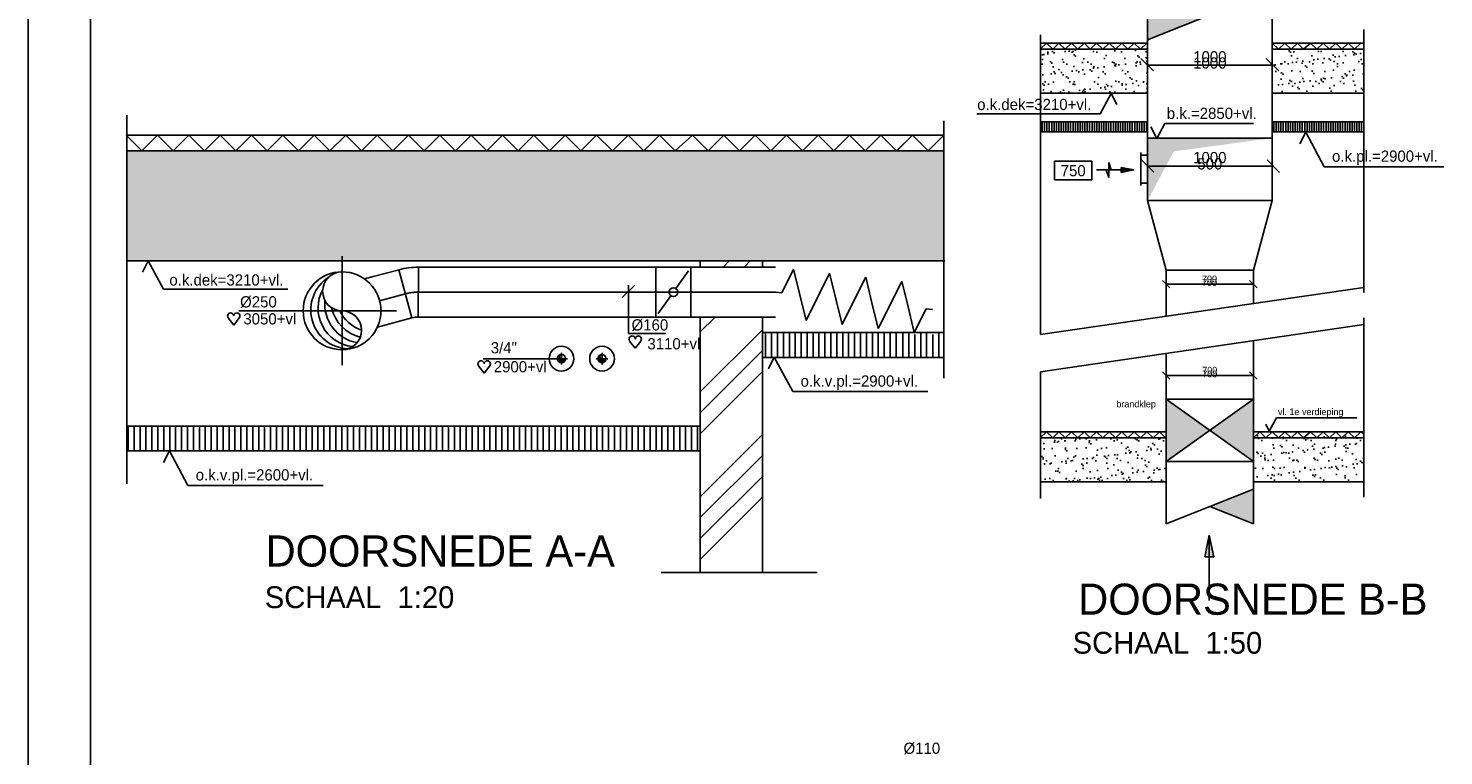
# Model space of a CAD drawing. Extents: x -41378 to 114803, y -24080 to 82188.
# Tile 8 of 137: x -41378 to -18646, y 30026 to 41700. Entities that reach past the tile are written whole.
import ezdxf
from ezdxf.enums import TextEntityAlignment as Align

# ---------------------------------------------------------------- set-up
doc = ezdxf.new("R2010")
doc.units = 0
doc.header["$LTSCALE"] = 50
for name, pattern in [('CENTER2', [11.25, 7.5, -1.25, 1.25, -1.25]), ('CENTER4', [5, 3.125, -0.625, 0.625, -0.625]), ('LURETOUR', [6, 4, -2])]:
    doc.linetypes.add(name, pattern=pattern)
doc.layers.get('0').update_dxf_attribs({"linetype": 'CONTINUOUS'})
for name, color, linetype in [('00KAD025', 2, 'CONTINUOUS'), ('00KAD070', 5, 'CONTINUOUS'), ('BOUW', 8, 'CONTINUOUS'), ('WL570---', 3, 'CONTINUOUS'), ('WL570---_HARTLIJN', 7, 'CONTINUOUS'), ('WL570---_RETOUR', 3, 'CONTINUOUS'), ('WL570---_TOEVOER', 3, 'CONTINUOUS'), ('WM541---', 1, 'CONTINUOUS'), ('WM561---', 1, 'CONTINUOUS'), ('WM570---', 1, 'CONTINUOUS')]:
    doc.layers.add(name, color=color, linetype=linetype)
doc.layers.get('0').freeze()
doc.styles.add('BURO-018', font='BUROFONT.shx', dxfattribs={"height": 90})
doc.styles.add('BURO-035', font='BUROFONT.shx', dxfattribs={"height": 350})
doc.styles.add('BURO-050', font='BUROFONT.shx', dxfattribs={"height": 500})

# ---------------------------------------------------------------- blocks, each defined once
blk = doc.blocks.new('LU-2D-VC-3E82BC22F')
at = {"color": 0, "linetype": 'CONTINUOUS'}
for p, q in [((0, 500), (0, -500)), ((560, 350), (0, 500)), ((560, -350), (560, 350)), ((0, -500), (560, -350))]:
    blk.add_line(p, q, dxfattribs=at)
blk = doc.blocks.new('LU-2D-BK')
at = {"color": 0, "linetype": 'CONTINUOUS'}
for p, q in [((-0.5, -0.5), (0.5, 0.5)), ((-0.5, 0.5), (0.5, -0.5)), ((-0.5, -0.5), (-0.5, 0.5)), ((-0.5, 0.5), (0.5, 0.5)), ((0.5, 0.5), (0.5, -0.5)), ((0.5, -0.5), (-0.5, -0.5))]:
    blk.add_line(p, q, dxfattribs=at)
for points in [[(-0.5, 0.5), (0.5, 0.5), (0, 0)], [(-0.5, -0.5), (0.5, -0.5), (0, 0)]]:
    blk.add_solid(points, dxfattribs=at)
blk = doc.blocks.new('LU-2D-K-2BC')
at = {"color": 0, "linetype": 'CONTINUOUS'}
for p, q in [((-0.5, 350), (0.5, 350)), ((-0.5, -350), (0.5, -350))]:
    blk.add_line(p, q, dxfattribs=at)
blk = doc.blocks.new('LU-2-KB')
at = {"color": 0, "linetype": 'CONTINUOUS'}
for p, q in [((-0.4, 0.5), (0, -0.5)), ((-0.4, 0.5), (0, 0.5)), ((0, 0.5), (-0.2, 0))]:
    blk.add_line(p, q, dxfattribs=at)
blk.add_solid([(-0.4, 0.5), (0, 0.5), (-0.2, 0)], dxfattribs=at)
blk = doc.blocks.new('LU-2D-K-3E8')
at = {"color": 0, "linetype": 'CONTINUOUS'}
for p, q in [((-0.5, 500), (0.5, 500)), ((-0.5, -500), (0.5, -500))]:
    blk.add_line(p, q, dxfattribs=at)
blk = doc.blocks.new('LU-2-KIZ')
at = {"color": 0, "linetype": 'CONTINUOUS'}
for p, q in [((-0.5, 0.5), (0.5, 0.5)), ((-0.5, -0.5), (-0.5, 0.5)), ((0.5, 0.5), (0.5, -0.5)), ((0.5, -0.5), (-0.5, -0.5))]:
    blk.add_line(p, q, dxfattribs=at)
for points in [[(-0.5, 0.5), (-0.289, 0.289), (0.5, 0.5)], [(-0.5, 0.5), (-0.289, 0.289), (-0.5, -0.5)]]:
    blk.add_solid(points, dxfattribs=at)
blk = doc.blocks.new('LU-PIJL6')
at = {"color": 0, "linetype": 'CONTINUOUS'}
for p, q in [((0, 0), (-7.5, 0)), ((-5.5, 0), (-5, -1.5)), ((-5, -1.5), (-5, 1.5)), ((-5, 1.5), (-4.5, 0)), ((-2.5, -0.5), (-2.5, 0.5)), ((-2.5, 0.5), (0, 0)), ((0, 0), (-2.5, -0.5))]:
    blk.add_line(p, q, dxfattribs=at)
blk.add_solid([(-2.5, 0.5), (-2.5, -0.5), (0, 0)], dxfattribs=at)
blk = doc.blocks.new('LU-ORND')
at = {"color": 0, "linetype": 'CONTINUOUS'}
for p, q in [((-3, 1.5), (-3, -1.5)), ((3, 1.5), (-3, 1.5)), ((3, -1.5), (3, 1.5)), ((-3, -1.5), (3, -1.5))]:
    blk.add_line(p, q, dxfattribs=at)
blk = doc.blocks.new('LU-1-KI2')
at = {"color": 0, "linetype": 'CONTINUOUS'}
blk.add_circle((0, 0), 0.5, dxfattribs=at)
for centre, start, end in [((0.098, 0.01), 122.9221, 266.9628), ((0.191, 0.038), 151.6522, 263.7819), ((0.278, 0.084), 174.6069, 260.2716), ((0.354, 0.146), 192.3501, 256.1233), ((0.416, 0.222), 206.1028, 250.6419)]:
    blk.add_arc(centre, 0.5, start, end, dxfattribs=at)
at = {"layer": 'WL570---_HARTLIJN', "linetype": 'CENTER4'}
for p, q in [((0, 0.7), (0, -0.7)), ((-0.7, 0), (0.7, 0))]:
    blk.add_line(p, q, dxfattribs=at)
at = {"layer": 'WL570---_HARTLIJN', "color": 0, "linetype": 'CONTINUOUS'}
for centre, start, end in [((0, 0.25), 90, 270), ((0, -0.25), 270, 90)]:
    blk.add_arc(centre, 0.25, start, end, dxfattribs=at)
blk = doc.blocks.new('HART')
at = {"color": 1}
for q in [(-40, 52), (40, 52)]:
    blk.add_line((0, 0), q, dxfattribs=at)
for centre, start, end in [((-22, 66), 0, 217.1867), ((22, 66), 322.8133, 180)]:
    blk.add_arc(centre, 22.1, start, end, dxfattribs=at)
blk = doc.blocks.new('LU-1D-K-A0')
at = {"color": 0, "linetype": 'CONTINUOUS'}
for p, q in [((-0.5, 80), (0.5, 80)), ((-0.5, -80), (0.5, -80))]:
    blk.add_line(p, q, dxfattribs=at)
at = {"layer": 'WL570---_HARTLIJN', "linetype": 'CENTER2'}
blk.add_line((-0.5, 0), (0.5, 0), dxfattribs=at)
blk = doc.blocks.new('LU-1D-B--1-A0FA0')
at = {"color": 0, "linetype": 'CONTINUOUS'}
for p, q in [((-21.1, -80), (-21.1, 80)), ((41.1, 71.8), (-0.4, -82.7))]:
    blk.add_line(p, q, dxfattribs=at)
for radius in [240, 80]:
    blk.add_arc((-21.1, -160), radius, 75, 90, dxfattribs=at)
at = {"layer": 'WL570---_HARTLIJN', "linetype": 'CENTER4'}
blk.add_arc((-21.1, -160), 160, 75, 90, dxfattribs=at)
blk = doc.blocks.new('*U433', base_point=(-25928, 36952))
at = {"color": 0, "linetype": 'CONTINUOUS'}
for p, q in [((-26028, 37252), (-25828, 37452)), ((-25928, 36672), (-25928, 37452)), ((-25928, 36672), (-25328, 36672))]:
    blk.add_line(p, q, dxfattribs=at)
at = {"layer": 'WM570---', "linetype": 'CONTINUOUS', "style": 'BURO-018'}
blk.add_text('%%c160', height=180, dxfattribs=at).set_placement((-25878, 36722))
blk = doc.blocks.new('LU-1D-KL1-A071')
at = {"color": 0, "linetype": 'CONTINUOUS'}
for p, q in [((-56.5, 80), (-56.5, -80)), ((56.5, 80), (-56.5, 80)), ((48.4, 68.5), (8.1, 11.5)), ((56.5, -80), (56.5, 80)), ((-8.1, -11.5), (-48.4, -68.5)), ((-56.5, -80), (56.5, -80))]:
    blk.add_line(p, q, dxfattribs=at)
blk.add_circle((0, 0), 14.1, dxfattribs=at)
blk = doc.blocks.new('LU-1D-F-A01FC')
at = {"color": 0, "linetype": 'CONTINUOUS'}
for p, q in [((-232.9, 0), (-203.8, 80)), ((-203.8, 80), (-174.7, 0)), ((-116.5, 0), (-87.4, 80)), ((-87.4, 80), (-58.2, 0)), ((0, 0), (29.1, 80)), ((29.1, 80), (58.2, 0)), ((116.5, 0), (145.6, 80)), ((145.6, 80), (174.7, 0)), ((-254, 0), (-232.9, 0)), ((-174.7, 0), (-145.6, -80)), ((-145.6, -80), (-116.5, 0)), ((-58.2, 0), (-29.1, -80)), ((-29.1, -80), (0, 0)), ((58.2, 0), (87.4, -80)), ((87.4, -80), (116.5, 0)), ((174.7, 0), (203.8, -80)), ((203.8, -80), (232.9, 0)), ((232.9, 0), (254, 0))]:
    blk.add_line(p, q, dxfattribs=at)
blk = doc.blocks.new('LU-PIJL7')
at = {"color": 0, "linetype": 'CONTINUOUS'}
for p, q in [((0, 0), (-15, 0)), ((-5, -1), (-5, 1)), ((-5, 1), (0, 0)), ((0, 0), (-5, -1))]:
    blk.add_line(p, q, dxfattribs=at)
blk.add_solid([(-5, 1), (-5, -1), (0, 0)], dxfattribs=at)

msp = doc.modelspace()

# ---------------------------------------------------------------- hatches: boundary and pattern name
at = {"layer": 'WL570---_RETOUR'}
h = msp.add_hatch(dxfattribs=at)
h.set_pattern_fill('AR-SAND', color=8, scale=5, style=0)
h.set_pattern_definition([(37.5, (6394.46, 62852.22), (-8.0002, 244.7066), [0, -193.04, 0, -215.9, 0, -206.375]), (7.5, (6394.46, 62852.22), (224.7616, 358.4126), [0, -104.14, 0, -173.99, 0, -66.675]), (327.5, (6238.25, 62852.22), (395.4962, 0.7186), [0, -63.5, 0, -228.6, 0, -298.45]), (317.5, (6238.25, 62852.22), (381.7782, 111.4647), [0, -31.75, 0, -149.86, 0, -171.45])])
h.paths.add_polyline_path([(-19928.4, 40657.7), (-19928.4, 41364.8), (-21401.9, 41364.8), (-21401.9, 40657.7)])
h.paths.add_polyline_path([(-23401.9, 40657.7), (-23401.9, 41364.8), (-25122.5, 41364.8), (-25122.5, 40657.7)])
h.paths.add_polyline_path([(-23101.9, 34419.6), (-23101.9, 34751), (-23101.9, 35126.6), (-25122.5, 35126.6), (-25122.5, 34419.6)])
h.paths.add_polyline_path([(-19928.4, 34419.6), (-19928.4, 35178.7), (-19976.7, 35226.6), (-20077.4, 35126.6), (-20178.2, 35226.6), (-20279, 35126.6), (-20379.7, 35226.6), (-20480.5, 35126.6), (-20581.3, 35226.6), (-20682, 35126.6), (-20782.8, 35226.6), (-20895.1, 35126.6), (-20995.9, 35226.6), (-21096.6, 35126.6), (-21197.4, 35226.6), (-21298.2, 35126.6), (-21398.9, 35226.6), (-21499.7, 35126.6), (-21600.5, 35226.6), (-21701.9, 35226.6), (-21701.9, 34746.6), (-21701.9, 34419.6)])
h = msp.add_hatch(dxfattribs=at)
h.set_pattern_fill('AR-SAND', color=8, scale=5, style=0)
h.set_pattern_definition([(37.5, (-6498.92, 1702.63), (-8.00016, 244.7066), [0, -193.04, 0, -215.9, 0, -206.375]), (7.5, (-6498.92, 1702.63), (224.7616, 358.4126), [0, -104.14, 0, -173.99, 0, -66.675]), (327.5, (-6655.13, 1702.63), (395.4962, 0.7186), [0, -63.5, 0, -228.6, 0, -298.45]), (317.5, (-6655.13, 1702.63), (381.7782, 111.4647), [0, -31.75, 0, -149.86, 0, -171.45])])
h.paths.add_polyline_path([(-26674.4, 37966.6), (-26674.4, 39734.2), (-34835.2, 39734.2), (-39794, 39734.2), (-39794, 37966.6)])

# ---------------------------------------------------------------- linework, layer by layer
at = {"layer": '00KAD025', "linetype": 'CONTINUOUS'}
msp.add_line((-41378.4, 82187.6), (-41378.4, -1912.4), dxfattribs=at)
at = {"layer": '00KAD070', "linetype": 'CONTINUOUS'}
msp.add_line((-40378.4, 81187.6), (-40378.4, -912.4), dxfattribs=at)
at = {"layer": 'BOUW'}
for p, q in [((-19928.4, 37458.3), (-19928.4, 41683.6)), ((-25122.5, 36783.8), (-25122.5, 41593.5)), ((-25122.5, 41464.8), (-23401.9, 41464.8)), ((-21401.9, 41464.8), (-19928.4, 41464.8)), ((-25122.5, 41364.8), (-23401.9, 41364.8)), ((-21401.9, 41364.8), (-19928.4, 41364.8)), ((-23401.9, 40657.7), (-25122.5, 40657.7)), ((-19928.4, 40657.7), (-21401.9, 40657.7)), ((-39794, 34391), (-39794, 40306.1)), ((-26674.4, 36084.5), (-26674.4, 40217.7)), ((-25094.3, 40037.7), (-25094.3, 40192.1)), ((-25056.2, 40037.7), (-25056.2, 40192.1)), ((-25018.1, 40037.7), (-25018.1, 40192.1)), ((-24980, 40037.7), (-24980, 40192.1)), ((-24941.9, 40037.7), (-24941.9, 40192.1)), ((-24903.8, 40037.7), (-24903.8, 40192.1)), ((-24865.7, 40037.7), (-24865.7, 40192.1)), ((-24827.6, 40037.7), (-24827.6, 40192.1)), ((-24789.5, 40037.7), (-24789.5, 40192.1)), ((-24751.4, 40037.7), (-24751.4, 40192.1)), ((-24713.3, 40037.7), (-24713.3, 40192.1)), ((-24675.2, 40037.7), (-24675.2, 40192.1)), ((-24637.1, 40037.7), (-24637.1, 40192.1)), ((-24599, 40037.7), (-24599, 40192.1)), ((-24560.9, 40037.7), (-24560.9, 40192.1)), ((-24522.8, 40037.7), (-24522.8, 40192.1)), ((-24484.7, 40037.7), (-24484.7, 40192.1)), ((-24446.6, 40037.7), (-24446.6, 40192.1)), ((-24408.5, 40037.7), (-24408.5, 40192.1)), ((-24370.4, 40037.7), (-24370.4, 40192.1)), ((-24332.3, 40037.7), (-24332.3, 40192.1)), ((-24294.2, 40037.7), (-24294.2, 40192.1)), ((-24256.1, 40037.7), (-24256.1, 40192.1)), ((-24218, 40037.7), (-24218, 40192.1)), ((-24179.9, 40037.7), (-24179.9, 40192.1)), ((-24141.8, 40037.7), (-24141.8, 40192.1)), ((-24103.7, 40037.7), (-24103.7, 40192.1)), ((-24065.6, 40037.7), (-24065.6, 40192.1)), ((-24027.5, 40037.7), (-24027.5, 40192.1)), ((-23989.4, 40037.7), (-23989.4, 40192.1)), ((-23951.3, 40037.7), (-23951.3, 40192.1)), ((-23913.2, 40037.7), (-23913.2, 40192.1)), ((-23875.1, 40037.7), (-23875.1, 40192.1)), ((-23837, 40037.7), (-23837, 40192.1)), ((-23798.9, 40037.7), (-23798.9, 40192.1)), ((-23760.8, 40037.7), (-23760.8, 40192.1)), ((-23722.7, 40037.7), (-23722.7, 40192.1)), ((-23684.6, 40037.7), (-23684.6, 40192.1)), ((-23646.5, 40037.7), (-23646.5, 40192.1)), ((-23608.4, 40037.7), (-23608.4, 40192.1)), ((-23570.3, 40037.7), (-23570.3, 40192.1)), ((-23532.2, 40037.7), (-23532.2, 40192.1)), ((-23494.1, 40037.7), (-23494.1, 40192.1)), ((-23456, 40037.7), (-23456, 40192.1)), ((-23417.9, 40037.7), (-23417.9, 40192.1)), ((-21373.7, 40037.7), (-21373.7, 40192.1)), ((-21335.6, 40037.7), (-21335.6, 40192.1)), ((-21297.5, 40037.7), (-21297.5, 40192.1)), ((-21259.4, 40037.7), (-21259.4, 40192.1)), ((-21221.3, 40037.7), (-21221.3, 40192.1)), ((-21183.2, 40037.7), (-21183.2, 40192.1)), ((-21145.1, 40037.7), (-21145.1, 40192.1)), ((-21107, 40037.7), (-21107, 40192.1)), ((-21068.9, 40037.7), (-21068.9, 40192.1)), ((-21030.8, 40037.7), (-21030.8, 40192.1)), ((-20992.7, 40037.7), (-20992.7, 40192.1)), ((-20954.6, 40037.7), (-20954.6, 40192.1)), ((-20916.5, 40037.7), (-20916.5, 40192.1)), ((-20878.4, 40037.7), (-20878.4, 40192.1)), ((-20840.3, 40037.7), (-20840.3, 40192.1)), ((-20802.2, 40037.7), (-20802.2, 40192.1)), ((-20764.1, 40037.7), (-20764.1, 40192.1)), ((-20726, 40037.7), (-20726, 40192.1)), ((-20687.9, 40037.7), (-20687.9, 40192.1)), ((-20649.8, 40037.7), (-20649.8, 40192.1)), ((-20611.7, 40037.7), (-20611.7, 40192.1)), ((-20573.6, 40037.7), (-20573.6, 40192.1)), ((-20535.5, 40037.7), (-20535.5, 40192.1)), ((-20497.4, 40037.7), (-20497.4, 40192.1)), ((-20459.3, 40037.7), (-20459.3, 40192.1)), ((-20421.2, 40037.7), (-20421.2, 40192.1)), ((-20383.1, 40037.7), (-20383.1, 40192.1)), ((-20345, 40037.7), (-20345, 40192.1)), ((-20306.9, 40037.7), (-20306.9, 40192.1)), ((-20268.8, 40037.7), (-20268.8, 40192.1)), ((-20230.7, 40037.7), (-20230.7, 40192.1)), ((-20192.6, 40037.7), (-20192.6, 40192.1)), ((-20154.5, 40037.7), (-20154.5, 40192.1)), ((-20116.4, 40037.7), (-20116.4, 40192.1)), ((-20078.3, 40037.7), (-20078.3, 40192.1)), ((-20040.2, 40037.7), (-20040.2, 40192.1)), ((-20002.1, 40037.7), (-20002.1, 40192.1)), ((-19964, 40037.7), (-19964, 40192.1)), ((-19925.9, 40037.7), (-19925.9, 40192.1)), ((-39794, 39984.2), (-34835.2, 39984.2)), ((-34835.2, 39984.2), (-26681.2, 39984.2)), ((-39794, 39734.2), (-34835.2, 39734.2)), ((-34835.2, 39734.2), (-26681.2, 39734.2)), ((-26660.2, 37966.6), (-39794, 37966.6)), ((-19928.4, 34175), (-19928.4, 37055.5)), ((-29536.4, 36416.6), (-29536.4, 36816.6)), ((-29441.1, 36416.6), (-29441.1, 36816.6)), ((-29345.9, 36416.6), (-29345.9, 36816.6)), ((-29250.6, 36416.6), (-29250.6, 36816.6)), ((-29155.4, 36416.6), (-29155.4, 36816.6)), ((-29060.1, 36416.6), (-29060.1, 36816.6)), ((-28964.9, 36416.6), (-28964.9, 36816.6)), ((-28583.9, 36416.6), (-28583.9, 36816.6)), ((-28488.6, 36416.6), (-28488.6, 36816.6)), ((-28393.4, 36416.6), (-28393.4, 36816.6)), ((-28298.1, 36416.6), (-28298.1, 36816.6)), ((-28202.9, 36416.6), (-28202.9, 36816.6)), ((-28107.6, 36416.6), (-28107.6, 36816.6)), ((-28012.4, 36416.6), (-28012.4, 36816.6)), ((-27917.1, 36416.6), (-27917.1, 36816.6)), ((-27821.9, 36416.6), (-27821.9, 36816.6)), ((-27726.6, 36416.6), (-27726.6, 36816.6)), ((-27631.4, 36416.6), (-27631.4, 36816.6)), ((-27536.1, 36416.6), (-27536.1, 36816.6)), ((-27440.9, 36416.6), (-27440.9, 36816.6)), ((-27331.4, 36416.6), (-27331.4, 36816.6)), ((-27236.2, 36416.6), (-27236.2, 36816.6)), ((-27140.9, 36416.6), (-27140.9, 36787.7)), ((-27045.7, 36416.6), (-27045.7, 36816.6)), ((-26950.4, 36416.6), (-26950.4, 36816.6)), ((-26849.5, 36416.6), (-26849.5, 36787.7)), ((-26754.3, 36416.6), (-26754.3, 36816.6)), ((-25122.5, 34154.7), (-25122.5, 36189.7)), ((-39774.1, 34916.6), (-39774.1, 35302.5)), ((-39678.9, 34916.6), (-39678.9, 35302.5)), ((-39583.6, 34916.6), (-39583.6, 35302.5)), ((-39488.4, 34916.6), (-39488.4, 35302.5)), ((-39393.1, 34916.6), (-39393.1, 35302.5)), ((-39297.9, 34916.6), (-39297.9, 35302.5)), ((-39202.6, 34916.6), (-39202.6, 35302.5)), ((-39107.4, 34916.6), (-39107.4, 35302.5)), ((-39012.1, 34916.6), (-39012.1, 35302.5)), ((-38916.9, 34916.6), (-38916.9, 35302.5)), ((-38821.6, 34916.6), (-38821.6, 35302.5)), ((-38726.4, 34916.6), (-38726.4, 35302.5)), ((-38631.1, 34916.6), (-38631.1, 35302.5)), ((-38535.9, 34916.6), (-38535.9, 35302.5)), ((-38440.6, 34916.6), (-38440.6, 35302.5)), ((-38345.4, 34916.6), (-38345.4, 35302.5)), ((-38250.1, 34916.6), (-38250.1, 35302.5)), ((-38154.9, 34916.6), (-38154.9, 35302.5)), ((-38059.6, 34916.6), (-38059.6, 35302.5)), ((-37964.4, 34916.6), (-37964.4, 35302.5)), ((-37869.1, 34916.6), (-37869.1, 35302.5)), ((-37773.9, 34916.6), (-37773.9, 35302.5)), ((-37678.6, 34916.6), (-37678.6, 35302.5)), ((-37583.4, 34916.6), (-37583.4, 35302.5)), ((-37488.1, 34916.6), (-37488.1, 35302.5)), ((-37392.9, 34916.6), (-37392.9, 35302.5)), ((-37297.6, 34916.6), (-37297.6, 35302.5)), ((-37202.4, 34916.6), (-37202.4, 35302.5)), ((-37107.1, 34916.6), (-37107.1, 35302.5)), ((-37011.9, 34916.6), (-37011.9, 35302.5)), ((-36916.6, 34916.6), (-36916.6, 35302.5)), ((-36821.4, 34916.6), (-36821.4, 35302.5)), ((-36726.1, 34916.6), (-36726.1, 35302.5)), ((-36630.9, 34916.6), (-36630.9, 35302.5)), ((-36535.6, 34916.6), (-36535.6, 35302.5)), ((-36440.4, 34916.6), (-36440.4, 35302.5)), ((-36345.1, 34916.6), (-36345.1, 35302.5)), ((-36249.9, 34916.6), (-36249.9, 35302.5)), ((-36154.6, 34916.6), (-36154.6, 35302.5)), ((-36059.4, 34916.6), (-36059.4, 35302.5)), ((-35964.1, 34916.6), (-35964.1, 35302.5)), ((-35868.9, 34916.6), (-35868.9, 35302.5)), ((-35773.6, 34916.6), (-35773.6, 35302.5)), ((-35678.4, 34916.6), (-35678.4, 35302.5)), ((-35583.1, 34916.6), (-35583.1, 35302.5)), ((-35487.9, 34916.6), (-35487.9, 35302.5)), ((-35392.6, 34916.6), (-35392.6, 35302.5)), ((-35297.4, 34916.6), (-35297.4, 35302.5)), ((-35202.1, 34916.6), (-35202.1, 35302.5)), ((-35106.9, 34916.6), (-35106.9, 35302.5)), ((-35011.6, 34916.6), (-35011.6, 35302.5)), ((-34916.4, 34916.6), (-34916.4, 35302.5)), ((-34821.1, 34916.6), (-34821.1, 35302.5)), ((-34725.9, 34916.6), (-34725.9, 35302.5)), ((-34630.6, 34916.6), (-34630.6, 35302.5)), ((-34535.4, 34916.6), (-34535.4, 35302.5)), ((-34440.1, 34916.6), (-34440.1, 35302.5)), ((-34344.9, 34916.6), (-34344.9, 35302.5)), ((-34249.6, 34916.6), (-34249.6, 35302.5)), ((-34154.4, 34916.6), (-34154.4, 35302.5)), ((-34059.1, 34916.6), (-34059.1, 35302.5)), ((-33963.9, 34916.6), (-33963.9, 35302.5)), ((-33868.6, 34916.6), (-33868.6, 35302.5)), ((-33773.4, 34916.6), (-33773.4, 35302.5)), ((-33678.1, 34916.6), (-33678.1, 35302.5)), ((-33582.9, 34916.6), (-33582.9, 35302.5)), ((-33487.6, 34916.6), (-33487.6, 35302.5)), ((-33392.4, 34916.6), (-33392.4, 35302.5)), ((-33297.1, 34916.6), (-33297.1, 35302.5)), ((-33201.9, 34916.6), (-33201.9, 35302.5)), ((-33106.6, 34916.6), (-33106.6, 35302.5)), ((-33011.4, 34916.6), (-33011.4, 35302.5)), ((-32916.1, 34916.6), (-32916.1, 35302.5)), ((-32820.9, 34916.6), (-32820.9, 35302.5)), ((-32725.6, 34916.6), (-32725.6, 35302.5)), ((-32630.4, 34916.6), (-32630.4, 35302.5)), ((-32535.1, 34916.6), (-32535.1, 35302.5)), ((-32439.9, 34916.6), (-32439.9, 35302.5)), ((-32344.6, 34916.6), (-32344.6, 35302.5)), ((-32249.4, 34916.6), (-32249.4, 35302.5)), ((-32154.1, 34916.6), (-32154.1, 35302.5)), ((-32058.9, 34916.6), (-32058.9, 35302.5)), ((-31963.6, 34916.6), (-31963.6, 35302.5)), ((-31868.4, 34916.6), (-31868.4, 35302.5)), ((-31773.1, 34916.6), (-31773.1, 35302.5)), ((-31677.9, 34916.6), (-31677.9, 35302.5)), ((-31582.6, 34916.6), (-31582.6, 35302.5)), ((-31487.4, 34916.6), (-31487.4, 35302.5)), ((-31392.1, 34916.6), (-31392.1, 35302.5)), ((-31296.9, 34916.6), (-31296.9, 35302.5)), ((-31201.6, 34916.6), (-31201.6, 35302.5)), ((-31106.4, 34916.6), (-31106.4, 35302.5)), ((-31011.1, 34916.6), (-31011.1, 35302.5)), ((-30915.9, 34916.6), (-30915.9, 35302.5)), ((-30820.6, 34916.6), (-30820.6, 35302.5)), ((-30725.4, 34916.6), (-30725.4, 35302.5)), ((-30630.1, 34916.6), (-30630.1, 35302.5)), ((-25122.5, 35226.6), (-23101.9, 35226.6)), ((-25122.5, 35126.6), (-23101.9, 35126.6)), ((-21701.9, 35226.6), (-19928.4, 35226.6)), ((-21701.9, 35126.6), (-19928.4, 35126.6)), ((-23101.9, 34419.6), (-25122.5, 34419.6)), ((-19928.4, 34419.6), (-21701.9, 34419.6))]:
    msp.add_line(p, q, dxfattribs=at)
at = {"layer": 'WL570---'}
for p, q in [((-23510.4, 39707.6), (-23510.4, 39177.6)), ((-23401.9, 39662.7), (-23510.4, 39662.7)), ((-23401.9, 39212.7), (-23510.4, 39212.7)), ((-35838.8, 37714.7), (-35978.7, 37677.3)), ((-23101.9, 37281.2), (-23101.9, 37077.6)), ((-35631.8, 36942), (-35771.6, 36904.5)), ((-21701.9, 36483.6), (-21701.9, 36687.1))]:
    msp.add_line(p, q, dxfattribs=at)
at = {"layer": 'WL570---', "color": 8}
for p, q in [((-25122.5, 36783.8), (-19928.4, 37539.1)), ((-25122.5, 36189.7), (-19928.4, 36945))]:
    msp.add_line(p, q, dxfattribs=at)
for centre in [(-32815.2, 36398.3), (-32164, 36398.3)]:
    msp.add_circle(centre, 198.3, dxfattribs=at)
at = {"layer": 'WL570---_RETOUR', "color": 8}
for p, q in [((-23401.9, 40197.7), (-25122.5, 40197.7)), ((-23401.9, 40037.7), (-25122.5, 40037.7)), ((-19928.4, 40197.7), (-21401.9, 40197.7)), ((-19928.4, 40037.7), (-21401.9, 40037.7)), ((-30589, 37966.6), (-29589, 37966.6)), ((-30589, 37866.6), (-30589, 37966.6)), ((-30220.2, 37866.6), (-30120.2, 37966.6)), ((-29883.4, 37866.6), (-29783.4, 37966.6)), ((-29589, 37966.6), (-29589, 37866.6)), ((-30591.3, 36821.9), (-30346.6, 37066.6)), ((-30589, 32966.6), (-30589, 37066.6)), ((-29589, 37066.6), (-29589, 32966.6)), ((-30575, 35877.7), (-29589, 36863.7)), ((-26681.2, 36816.6), (-29589, 36816.6)), ((-28869.6, 36416.6), (-28869.6, 36816.6)), ((-28774.4, 36416.6), (-28774.4, 36816.6)), ((-28679.1, 36416.6), (-28679.1, 36816.6)), ((-30575, 35541), (-29589, 36527)), ((-26664.9, 36416.6), (-29589, 36416.6)), ((-30575, 35204.2), (-29589, 36190.2)), ((-30589, 35316.6), (-39794, 35316.6)), ((-30575, 34193.9), (-29575, 35193.9)), ((-30589, 34916.6), (-39794, 34916.6)), ((-30575, 33857.2), (-29575, 34857.2)), ((-30575, 33520.4), (-29575, 34520.4)), ((-30575, 33183.7), (-29575, 34183.7)), ((-28710.9, 32966.6), (-31212.2, 32966.6))]:
    msp.add_line(p, q, dxfattribs=at)
at = {"layer": 'WM561---', "color": 9}
for p, q in [((-25122.5, 41369.7), (-25026.7, 41464.8)), ((-25026.7, 41464.8), (-24925.9, 41364.8)), ((-24925.9, 41364.8), (-24825.1, 41464.8)), ((-24825.1, 41464.8), (-24724.4, 41364.8)), ((-24724.4, 41364.8), (-24623.6, 41464.8)), ((-24623.6, 41464.8), (-24522.8, 41364.8)), ((-24522.8, 41364.8), (-24422.1, 41464.8)), ((-24422.1, 41464.8), (-24321.3, 41364.8)), ((-24321.3, 41364.8), (-24220.5, 41464.8)), ((-24220.5, 41464.8), (-24119.7, 41364.8)), ((-24119.7, 41364.8), (-24019, 41464.8)), ((-24019, 41464.8), (-23918.2, 41364.8)), ((-23918.2, 41364.8), (-23817.4, 41464.8)), ((-23817.4, 41464.8), (-23716.7, 41364.8)), ((-23716.7, 41364.8), (-23615.9, 41464.8)), ((-23615.9, 41464.8), (-23515.1, 41364.8)), ((-23515.1, 41364.8), (-23414.3, 41464.8)), ((-23414.3, 41464.8), (-23401.9, 41452.5)), ((-21401.9, 41461.8), (-21398.9, 41464.8)), ((-21398.9, 41464.8), (-21298.2, 41364.8)), ((-21298.2, 41364.8), (-21197.4, 41464.8)), ((-21197.4, 41464.8), (-21096.6, 41364.8)), ((-21096.6, 41364.8), (-20995.9, 41464.8)), ((-20995.9, 41464.8), (-20895.1, 41364.8)), ((-20895.1, 41364.8), (-20782.8, 41464.8)), ((-20782.8, 41464.8), (-20682, 41364.8)), ((-20682, 41364.8), (-20581.3, 41464.8)), ((-20581.3, 41464.8), (-20480.5, 41364.8)), ((-20480.5, 41364.8), (-20379.7, 41464.8)), ((-20379.7, 41464.8), (-20279, 41364.8)), ((-20279, 41364.8), (-20178.2, 41464.8)), ((-20178.2, 41464.8), (-20077.4, 41364.8)), ((-20077.4, 41364.8), (-19976.7, 41464.8)), ((-39808.1, 39984.2), (-39556.1, 39734.2)), ((-39556.1, 39734.2), (-39304.2, 39984.2)), ((-39304.2, 39984.2), (-39052.3, 39734.2)), ((-39052.3, 39734.2), (-38800.4, 39984.2)), ((-38800.4, 39984.2), (-38548.4, 39734.2)), ((-38548.4, 39734.2), (-38296.5, 39984.2)), ((-38296.5, 39984.2), (-38044.6, 39734.2)), ((-38044.6, 39734.2), (-37792.6, 39984.2)), ((-37792.6, 39984.2), (-37540.7, 39734.2)), ((-37540.7, 39734.2), (-37288.8, 39984.2)), ((-37288.8, 39984.2), (-37036.9, 39734.2)), ((-37036.9, 39734.2), (-36784.9, 39984.2)), ((-36784.9, 39984.2), (-36533, 39734.2)), ((-36533, 39734.2), (-36281.1, 39984.2)), ((-36281.1, 39984.2), (-36029.2, 39734.2)), ((-36029.2, 39734.2), (-35777.2, 39984.2)), ((-35777.2, 39984.2), (-35525.3, 39734.2)), ((-35525.3, 39734.2), (-35273.4, 39984.2)), ((-35273.4, 39984.2), (-35021.5, 39734.2)), ((-35021.5, 39734.2), (-34769.5, 39984.2)), ((-34769.5, 39984.2), (-34517.6, 39734.2)), ((-34517.6, 39734.2), (-34265.7, 39984.2)), ((-34265.7, 39984.2), (-34013.7, 39734.2)), ((-34013.7, 39734.2), (-33761.8, 39984.2)), ((-33761.8, 39984.2), (-33509.9, 39734.2)), ((-33509.9, 39734.2), (-33258, 39984.2)), ((-33258, 39984.2), (-33006, 39734.2)), ((-33006, 39734.2), (-32754.1, 39984.2)), ((-32754.1, 39984.2), (-32502.2, 39734.2)), ((-32502.2, 39734.2), (-32250.3, 39984.2)), ((-32250.3, 39984.2), (-31998.3, 39734.2)), ((-31998.3, 39734.2), (-31746.4, 39984.2)), ((-31746.4, 39984.2), (-31494.5, 39734.2)), ((-31494.5, 39734.2), (-31242.5, 39984.2)), ((-31242.5, 39984.2), (-30990.6, 39734.2)), ((-30990.6, 39734.2), (-30710, 39984.2)), ((-30710, 39984.2), (-30458, 39734.2)), ((-30458, 39734.2), (-30206.1, 39984.2)), ((-30206.1, 39984.2), (-29954.2, 39734.2)), ((-29954.2, 39734.2), (-29702.3, 39984.2)), ((-29702.3, 39984.2), (-29450.3, 39734.2)), ((-29450.3, 39734.2), (-29198.4, 39984.2)), ((-29198.4, 39984.2), (-28946.5, 39734.2)), ((-28946.5, 39734.2), (-28694.6, 39984.2)), ((-28694.6, 39984.2), (-28442.6, 39734.2)), ((-28442.6, 39734.2), (-28190.7, 39984.2)), ((-28190.7, 39984.2), (-27938.8, 39734.2)), ((-27938.8, 39734.2), (-27686.8, 39984.2)), ((-27686.8, 39984.2), (-27434.9, 39734.2)), ((-27434.9, 39734.2), (-27312, 39856.2)), ((-27427.3, 39734.2), (-27175.4, 39984.2)), ((-27175.4, 39984.2), (-26923.4, 39734.2)), ((-26923.4, 39734.2), (-26671.5, 39984.2)), ((-25122.5, 35131.5), (-25026.7, 35226.6)), ((-25026.7, 35226.6), (-24925.9, 35126.6)), ((-24925.9, 35126.6), (-24825.1, 35226.6)), ((-24825.1, 35226.6), (-24724.4, 35126.6)), ((-24724.4, 35126.6), (-24623.6, 35226.6)), ((-24623.6, 35226.6), (-24522.8, 35126.6)), ((-24522.8, 35126.6), (-24422.1, 35226.6)), ((-24422.1, 35226.6), (-24321.3, 35126.6)), ((-24321.3, 35126.6), (-24220.5, 35226.6)), ((-24220.5, 35226.6), (-24119.7, 35126.6)), ((-24119.7, 35126.6), (-24019, 35226.6)), ((-24019, 35226.6), (-23918.2, 35126.6)), ((-23918.2, 35126.6), (-23817.4, 35226.6)), ((-23817.4, 35226.6), (-23716.7, 35126.6)), ((-23716.7, 35126.6), (-23615.9, 35226.6)), ((-23615.9, 35226.6), (-23515.1, 35126.6)), ((-23515.1, 35126.6), (-23414.3, 35226.6)), ((-23414.3, 35226.6), (-23313.6, 35126.6)), ((-23313.6, 35126.6), (-23212.8, 35226.6)), ((-23212.8, 35226.6), (-23112, 35126.6)), ((-23112, 35126.6), (-23101.9, 35136.6)), ((-21701.9, 35127.3), (-21701.2, 35126.6)), ((-21701.2, 35126.6), (-21600.5, 35226.6)), ((-21600.5, 35226.6), (-21499.7, 35126.6)), ((-21499.7, 35126.6), (-21398.9, 35226.6)), ((-21398.9, 35226.6), (-21298.2, 35126.6)), ((-21298.2, 35126.6), (-21197.4, 35226.6)), ((-21197.4, 35226.6), (-21096.6, 35126.6)), ((-21096.6, 35126.6), (-20995.9, 35226.6)), ((-20995.9, 35226.6), (-20895.1, 35126.6)), ((-20895.1, 35126.6), (-20782.8, 35226.6)), ((-20782.8, 35226.6), (-20682, 35126.6)), ((-20682, 35126.6), (-20581.3, 35226.6)), ((-20581.3, 35226.6), (-20480.5, 35126.6)), ((-20480.5, 35126.6), (-20379.7, 35226.6)), ((-20379.7, 35226.6), (-20279, 35126.6)), ((-20279, 35126.6), (-20178.2, 35226.6)), ((-20178.2, 35226.6), (-20077.4, 35126.6)), ((-20077.4, 35126.6), (-19976.7, 35226.6)), ((-19976.7, 35226.6), (-19928.4, 35178.7))]:
    msp.add_line(p, q, dxfattribs=at)
at = {"layer": 'WM561---'}
for p, q in [((-26146.5, 40328.6), (-24164.6, 40328.6)), ((-21698.8, 40172.3), (-23126.9, 40172.3)), ((-18645.7, 39479.3), (-20564.8, 39479.3)), ((-37211.6, 37511.5), (-39208.1, 37511.5)), ((-26930.2, 35869.7), (-29100.8, 35869.7)), ((-20040.7, 35448.1), (-21332.4, 35448.1)), ((-36644.8, 34363.5), (-38815.5, 34363.5))]:
    msp.add_line(p, q, dxfattribs=at)
at = {"layer": 'WM570---', "linetype": 'CONTINUOUS'}
for p, q in [((-23507.7, 41217.9), (-23308.3, 41018.5)), ((-21495, 41217.9), (-21295.6, 41018.5)), ((-23401.9, 41107.9), (-21401.9, 41107.9)), ((-23499, 39591.8), (-23299.6, 39392.4)), ((-21480.2, 39587.9), (-21280.8, 39388.5)), ((-23401.9, 39486.7), (-21401.9, 39486.7)), ((-23162.4, 37654.3), (-23042.8, 37534.6)), ((-23101.9, 37595), (-21701.9, 37595)), ((-21763.6, 37654.3), (-21643.9, 37534.6)), ((-23162.4, 36189.5), (-23042.8, 36069.8)), ((-21763.6, 36189.5), (-21643.9, 36069.8)), ((-23101.9, 36130), (-21701.9, 36130))]:
    msp.add_line(p, q, dxfattribs=at)
at = {"layer": 'WM570---'}
for p, q in [((-23988.4, 40656.3), (-24164.6, 40328.6)), ((-23894.6, 40477.8), (-23988.4, 40656.3)), ((-23348.4, 40119.4), (-23254.8, 39934.5)), ((-23254.8, 39934.5), (-23126.9, 40172.3)), ((-20955.8, 39847.5), (-20862.3, 40032.4)), ((-20862.3, 40032.4), (-20564.8, 39479.3)), ((-39546.7, 37788.1), (-39452.9, 37966.6)), ((-39452.9, 37966.6), (-39208.1, 37511.5)), ((-37214, 37166.6), (-37995.7, 37166.6)), ((-32826.2, 36398.1), (-34072.7, 36398.1)), ((-29491.9, 36237.9), (-29398.3, 36422.8)), ((-29398.3, 36422.8), (-29100.8, 35869.7)), ((-21503.8, 35344.6), (-21447.7, 35233.7)), ((-21447.7, 35233.7), (-21332.4, 35448.1)), ((-39206.6, 34731.7), (-39113, 34916.6)), ((-39113, 34916.6), (-38815.5, 34363.5))]:
    msp.add_line(p, q, dxfattribs=at)

# ---------------------------------------------------------------- block references
at = {"layer": 'WL570---_RETOUR', "linetype": 'LURETOUR'}
for name, p, xscale, yscale, zscale, rotation in [('LU-2-KB', (-22401.9, 42315.9), 2000, 2000, 2000, 90), ('LU-2D-K-3E8', (-22401.9, 41126.8), 2378.162074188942, 2, 2, 90), ('LU-2D-VC-3E82BC22F', (-22401.9, 38937.7), 2, 2, 2, 270), ('LU-1D-K-A0', (-35528.2, 37383.9), 428.7889934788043, 5, 5, 14.99999999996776), ('LU-1D-B--1-A0FA0', (-35219.4, 37466.6), 5, 5, 5, 14.99999999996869), ('LU-1D-K-A0', (-32247.1, 37466.6), 5733.981034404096, 5, 5, 180), ('LU-1D-F-A01FC', (-28117.6, 37327), 5, 5, 5, 353.6879302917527), ('LU-2D-K-2BC', (-22401.9, 37549.6), 536.966321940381, 2, 2, 270), ('LU-2D-K-2BC', (-22401.9, 36115.1), 736.966321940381, 2, 2, 90), ('LU-2D-K-2BC', (-22401.9, 35720.1), 61.76252688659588, 2, 2, 90), ('LU-2D-BK', (-22401.9, 35246.6), 1000, 1400, 1400, 270), ('LU-2D-K-2BC', (-22401.9, 34248.2), 1005.580684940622, 2, 2, 270), ('LU-2-KB', (-22401.9, 33745.4), 1400, 1400, 1400, 270)]:
    msp.add_blockref(name, p, dxfattribs=dict(at, xscale=xscale, yscale=yscale, zscale=zscale, rotation=rotation))
for name, p, xscale, yscale, zscale in [('LU-2-KIZ', (-22401.9, 39437.7), 2000, 1000, 2), ('LU-1-KI2', (-36339, 37166.6), 1250, 1250, 1250)]:
    msp.add_blockref(name, p, dxfattribs=dict(at, xscale=xscale, yscale=yscale, zscale=zscale))
at = {"layer": 'WL570---_RETOUR', "linetype": 'CONTINUOUS', "xscale": 5, "yscale": 5, "zscale": 5, "rotation": 180}
msp.add_blockref('LU-1D-KL1-A071', (-31017.7, 37466.6), dxfattribs=at)
at = {"layer": 'WL570---_TOEVOER', "linetype": 'CONTINUOUS', "xscale": 134.4999999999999, "yscale": 134.4999999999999, "zscale": 134.4999999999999}
for p in [(-32815.2, 36398.3), (-32164, 36398.3)]:
    msp.add_blockref('LU-1-KI2', p, dxfattribs=at)
at = {"layer": 'WL570---_TOEVOER', "color": 1, "xscale": 70, "yscale": 70, "zscale": 70, "rotation": 90}
msp.add_blockref('LU-PIJL7', (-22409.9, 33567.9), dxfattribs=at)
at = {"layer": 'WM561---', "xscale": 80, "yscale": 80, "zscale": 80}
msp.add_blockref('LU-PIJL6', (-23624.6, 39427.2), dxfattribs=at)
at = {"layer": 'WM570---'}
ref = msp.add_blockref('LU-ORND', (-24596.4, 39416.3), dxfattribs=dict(at, xscale=100, yscale=100, zscale=100))
ref.add_attrib('LU_TEXT1', '750', dxfattribs={"layer": '0', "color": 1, "linetype": 'CONTINUOUS', "height": 180, "style": 'BURO-018'}).set_placement((-24596.4, 39416.3), align=Align.MIDDLE)
msp.add_blockref('*U433', (-31739.4, 37080.7), dxfattribs=at)
at = {"layer": 'WM570---', "xscale": 2.25, "yscale": 2.25, "zscale": 2.25}
for p in [(-38079.2, 36935.1), (-31630.1, 36564.9), (-34056.9, 36166.6)]:
    msp.add_blockref('HART', p, dxfattribs=at)

# ---------------------------------------------------------------- texts
at = {"layer": 'WL570---_RETOUR', "color": 1, "style": 'BURO-018'}
for p in [(-26138.4, 40389), (-39113.2, 37571.9)]:
    msp.add_text('o.k.dek=3210+vl.', height=180, dxfattribs=at).set_placement(p)
at = {"layer": 'WL570---_RETOUR', "color": 4, "style": 'BURO-050'}
for s, p in [('DOORSNEDE A-A', (-37567.6, 33061.7)), ('DOORSNEDE B-B', (-24516.5, 32288.3))]:
    msp.add_text(s, height=500, dxfattribs=at).set_placement(p)
at = {"layer": 'WL570---_RETOUR', "color": 3, "style": 'BURO-035'}
for s, p in [('SCHAAL  1:20', (-37580.2, 32394.7)), ('SCHAAL  1:50', (-24604.5, 31663.3))]:
    msp.add_text(s, height=350, dxfattribs=at).set_placement(p)
at = {"layer": 'WM541---', "color": 1, "style": 'BURO-018'}
msp.add_text('1000', height=180, dxfattribs=at).set_placement((-22401.6, 41054.3), align=Align.CENTER)
at = {"layer": 'WM561---', "color": 1, "style": 'BURO-018'}
for s, height, p in [('b.k.=2850+vl.', 180, (-23092.7, 40246.2)), ('o.k.pl.=2900+vl.', 180, (-20439.1, 39559.3)), ('o.k.v.pl.=2900+vl.', 180, (-28975.1, 35949.7)), ('vl. 1e verdieping', 108, (-21307.4, 35492.4)), ('o.k.v.pl.=2600+vl.', 180, (-38689.8, 34443.5))]:
    msp.add_text(s, height=height, dxfattribs=at).set_placement(p)
at = {"layer": 'WM570---', "linetype": 'CONTINUOUS', "style": 'BURO-018'}
for s, height, p in [('1000', 180, (-22401.6, 41154.3)), ('1000', 180, (-22401.6, 39535.7)), ('500', 180, (-22401.6, 39435.7)), ('700', 108, (-22407.2, 37624.4)), ('700', 108, (-22407.2, 37564.4)), ('700', 108, (-22403.2, 36159.7)), ('700', 108, (-22403.2, 36099.7))]:
    msp.add_text(s, height=height, dxfattribs=at).set_placement(p, align=Align.CENTER)
for s, p in [('%%c250', (-37387.6, 37221.1)), ('%%c110', (-26732.5, 30055.5))]:
    msp.add_text(s, height=180, dxfattribs=at).set_placement(p, align=Align.RIGHT)
at = {"layer": 'WM570---', "color": 1, "style": 'BURO-018'}
for s, height, p in [('3050+vl', 180, (-37924.7, 36947.3)), ('3110+vl', 180, (-31435.1, 36547.7)), ('2900+vl', 180, (-33902.4, 36178.8)), ('brandklep', 108, (-23903, 35616))]:
    msp.add_text(s, height=height, dxfattribs=at).set_placement(p)
at = {"layer": 'WM570---', "style": 'BURO-018'}
msp.add_text('3/4"', height=180, dxfattribs=at).set_placement((-33951, 36483.8))

doc.saveas('drawing.dxf')
